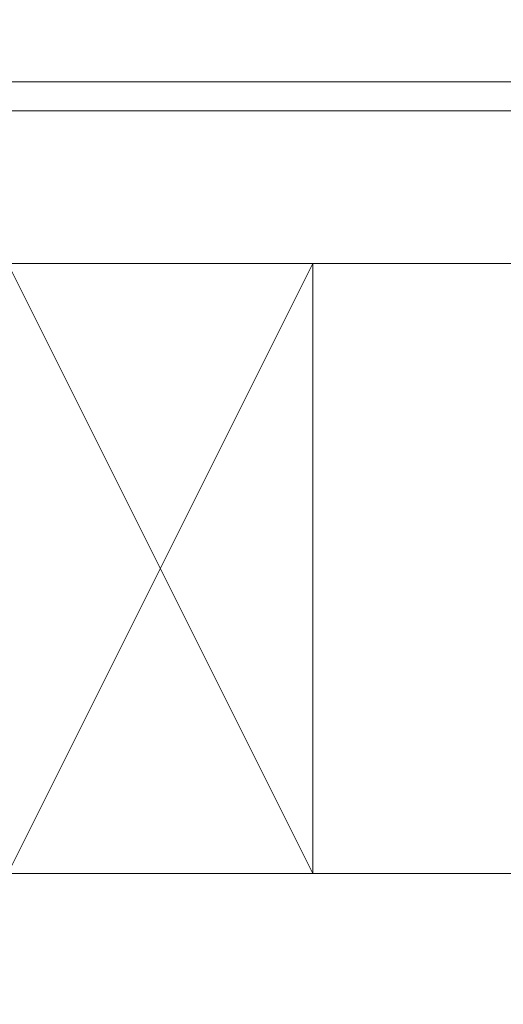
# Model space of a CAD drawing. Header units: inches. Extents: x 34737 to 291769, y 4926 to 74566.
# Tile 114 of 256: x 253228 to 253238, y 31112 to 31131. Entities that reach past the tile are written whole.
import ezdxf

# ---------------------------------------------------------------- set-up
doc = ezdxf.new("R2010")
doc.units = ezdxf.units.IN
doc.header["$LTSCALE"] = 300
doc.layers.add('_MB_inne_0.15', color=251, linetype='Continuous', lineweight=15)
doc.layers.add('_MB_szklo_0.15', color=142, linetype='Continuous', lineweight=15)

msp = doc.modelspace()

# ---------------------------------------------------------------- linework, layer by layer
at = {"layer": '_MB_inne_0.15'}
msp.add_lwpolyline([(253233.879, 31114.53), (253233.879, 31126.53), (253227.879, 31126.53), (253227.879, 31114.53), (253233.879, 31114.53), (253227.879, 31126.53), (253227.879, 31114.53), (253233.879, 31126.53)], dxfattribs=at)
at = {"layer": '_MB_szklo_0.15'}
for points in [[(253776.879, 31130.1), (253223.379, 31130.1), (253223.379, 31133.1), (253776.879, 31133.1)], [(253776.879, 31129.53), (253223.379, 31129.53), (253223.379, 31130.1), (253776.879, 31130.1)], [(253776.879, 31126.53), (253223.379, 31126.53), (253223.379, 31129.53), (253776.879, 31129.53)], [(253776.879, 31111.53), (253223.379, 31111.53), (253223.379, 31114.53), (253776.879, 31114.53)]]:
    msp.add_lwpolyline(points, dxfattribs=at)

doc.saveas('drawing.dxf')
